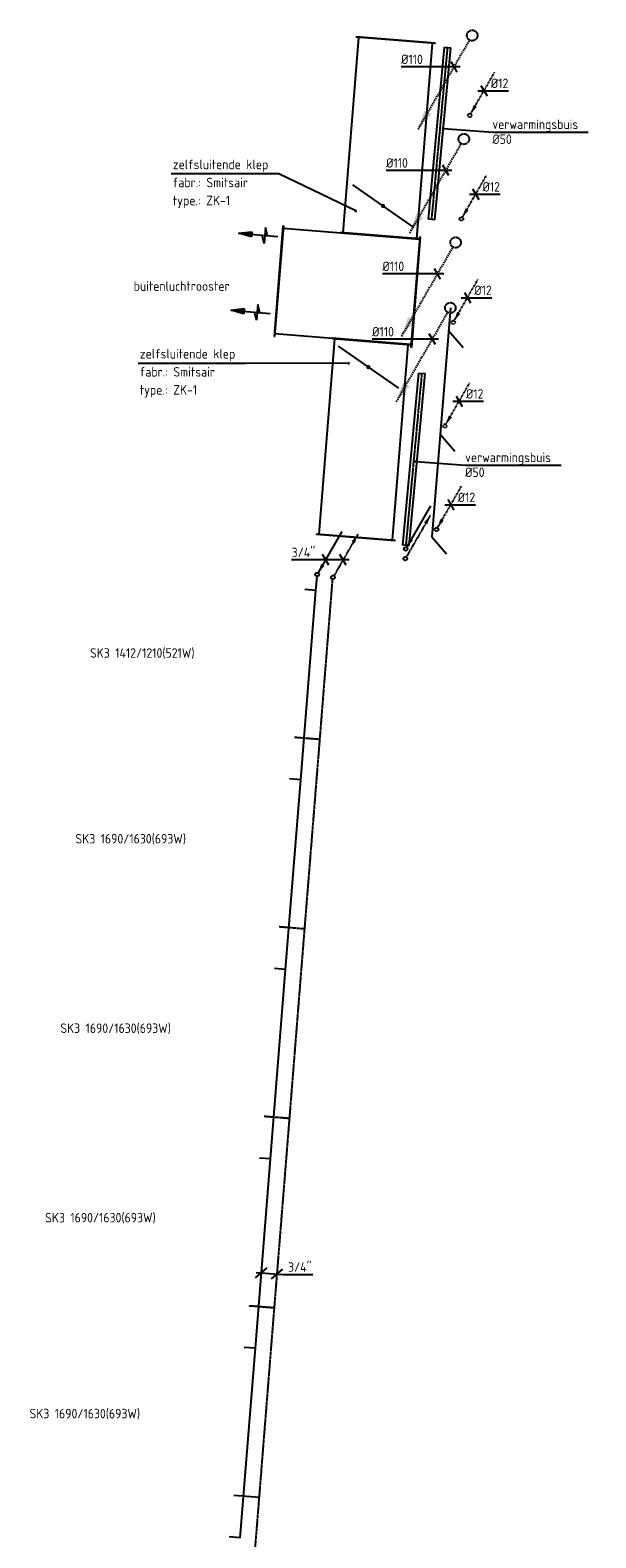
# Model space of a CAD drawing. Header units: millimetres. Extents: x -17664 to 63694, y -175 to 70975.
# Tile 8 of 22: x -686 to 4675, y 45325 to 59601. Entities that reach past the tile are written whole.
import ezdxf

# ---------------------------------------------------------------- set-up
doc = ezdxf.new("R2010")
doc.units = ezdxf.units.MM
for name, pattern in [('2322107', [2000, 1000, 1000]), ('2322107_a', [2000, 1000, 1000]), ('2322108', [7, 5, -2]), ('2322108_a', [7, 5, -2]), ('2322109', [10, 5, -2, 1, -2]), ('2322109_a', [10, 5, -2, 1, -2]), ('2322121', [2000, 1000, 1000]), ('2322121A', [47, 40, -7]), ('2322121A_a', [19.5, 12.5, -7]), ('CENTER2', [28.575, 19.05, -3.175, 3.175, -3.175]), ('SMALL_DASH', [1.5, 0.5, -1])]:
    doc.linetypes.add(name, pattern=pattern)
for name, color, linetype in [('WL5232--', 4, '2322121A'), ('WL524---', 4, '2322121'), ('WL531---', 5, '2322109'), ('WL561---', 4, 'Continuous'), ('WL561---_AANVOER', 1, '2322107'), ('WL561---_AANVOER_D', 1, 'Continuous'), ('WL561---_AANVOER_HARTLIJ', 1, 'CENTER2'), ('WL561---_RETOUR', 5, '2322108'), ('WL570---_RETOUR', 4, 'SMALL_DASH'), ('WL570---_RETOUR_D', 4, 'Continuous'), ('WM5232--', 1, 'Continuous'), ('WM531---', 1, 'Continuous'), ('WM561---_AANVOER', 1, 'Continuous'), ('WM561---_RETOUR', 1, 'Continuous'), ('WM570---_RETOUR', 1, 'Continuous'), ('WT561---', 7, 'Continuous')]:
    doc.layers.add(name, color=color, linetype=linetype)
doc.styles.add('STABICAD-018', font='ISOCP.SHX', dxfattribs={"height": 90})
doc.dimstyles.new('STABICAD', dxfattribs={"dimscale": 50, "dimtxt": 90, "dimasz": 2, "dimexe": 0, "dimexo": 2.5, "dimgap": 1.5, "dimtad": 0, "dimdec": 0, "dimzin": 0, "dimdsep": 46, "dimtxsty": 'STABICAD-018', "dimblk1": 'OBLIQUE', "dimblk2": 'OBLIQUE', "dimsah": 1, "dimcen": -3, "dimadec": 1, "dimazin": 0, "dimtfac": 1, "dimtdec": 0, "dimtofl": 0, "dimtmove": 2, "dimatfit": 3, "dimfxl": 1, "dimtvp": 1.055556, "dimtolj": 1, "dimtzin": 0, "dimarcsym": 0})

# ---------------------------------------------------------------- blocks, each defined once
blk = doc.blocks.new('*U113')
at = {"color": 0, "linetype": 'Continuous'}
for p, q in [((-54, -46), (54, 46)), ((-50, 4), (203, -16)), ((96, -58), (203, 34)), ((203, -16), (487, -16))]:
    blk.add_line(p, q, dxfattribs=at)
at = {"color": 0, "linetype": 'Continuous', "style": 'STABICAD-018'}
blk.add_text("3/4''", height=90, dxfattribs=at).set_placement((253, 9))
at = {"layer": 'WM5232--', "color": 2, "style": 'STABICAD-018'}
blk.add_attdef('CODE', (1505, 47835), '', height=1.2, dxfattribs=at)
blk = doc.blocks.new('*U53')
at = {"linetype": '2322121A'}
blk.add_hatch(color=2, dxfattribs=at).paths.add_polyline_path([(-512, -888), (-451, -707), (-386, -744)], flags=0)
at = {"color": 0, "linetype": '2322121A'}
blk.add_line((0, 0), (0, 0, 1), dxfattribs=at)
at = {"color": 2, "linetype": '2322121A_a'}
blk.add_line((-512, -888, 1), (-25, -43, 1), dxfattribs=at)
at = {"color": 0, "linetype": '2322121A'}
blk.add_circle((0, 0, 1), 50, dxfattribs=at)
at = {"color": 2, "linetype": '2322121A'}
blk.add_circle((0, 0, 1), 50, dxfattribs=at)
at = {"layer": 'WL561---', "color": 2, "style": 'STABICAD-018'}
for tag, p in [('SECTIONCODE', (29788, 25678, 149)), ('POSITIONCODE', (29788, 25678, 149)), ('CODE', (29788, 25628, -1)), ('FLOORCODE', (29838, 25528, -1))]:
    blk.add_attdef(tag, p, '', height=1.8, dxfattribs=at)
blk = doc.blocks.new('*U122')
at = {"color": 0, "linetype": 'Continuous'}
for p, q in [((-246, 0), (-503, 0)), ((58, 0), (-246, 0)), ((29, -50), (-29, 50))]:
    blk.add_line(p, q, dxfattribs=at)
at = {"color": 0, "linetype": 'Continuous', "style": 'STABICAD-018'}
blk.add_text('%%c110', height=90, dxfattribs=at).set_placement((-503, 25))
at = {"layer": 'WM561---_AANVOER', "color": 2, "style": 'STABICAD-018'}
blk.add_attdef('CODE', (3332, 59255, -1), '', height=1.8, dxfattribs=at)
blk = doc.blocks.new('*U123')
at = {"color": 0, "linetype": 'Continuous'}
for p, q in [((-309, 0), (-566, 0)), ((58, 0), (-309, 0)), ((29, -50), (-29, 50))]:
    blk.add_line(p, q, dxfattribs=at)
at = {"color": 0, "linetype": 'Continuous', "style": 'STABICAD-018'}
blk.add_text('%%c110', height=90, dxfattribs=at).set_placement((-566, 25))
at = {"layer": 'WM561---_AANVOER', "color": 2, "style": 'STABICAD-018'}
blk.add_attdef('CODE', (3253, 58274, -1), '', height=1.8, dxfattribs=at)
blk = doc.blocks.new('*U124')
at = {"color": 0, "linetype": 'Continuous'}
for p, q in [((-265, 0), (-523, 0)), ((58, 0), (-265, 0)), ((29, -50), (-29, 50))]:
    blk.add_line(p, q, dxfattribs=at)
at = {"color": 0, "linetype": 'Continuous', "style": 'STABICAD-018'}
blk.add_text('%%c110', height=90, dxfattribs=at).set_placement((-523, 25))
at = {"layer": 'WM561---_AANVOER', "color": 2, "style": 'STABICAD-018'}
blk.add_attdef('CODE', (3175, 57295, -1), '', height=1.8, dxfattribs=at)
blk = doc.blocks.new('*U125')
at = {"color": 0, "linetype": 'Continuous'}
for p, q in [((-313, 0), (-570, 0)), ((58, 0), (-313, 0)), ((29, -50), (-29, 50))]:
    blk.add_line(p, q, dxfattribs=at)
at = {"color": 0, "linetype": 'Continuous', "style": 'STABICAD-018'}
blk.add_text('%%c110', height=90, dxfattribs=at).set_placement((-570, 25))
at = {"layer": 'WM561---_AANVOER', "color": 2, "style": 'STABICAD-018'}
blk.add_attdef('CODE', (3125, 56676, -1), '', height=1.8, dxfattribs=at)
blk = doc.blocks.new('*U62')
at = {"linetype": '2322109'}
blk.add_hatch(color=2, dxfattribs=at).paths.add_polyline_path([(9, 15), (37, 100), (68, 82)], flags=0)
at = {"color": 2, "linetype": '2322109_a'}
blk.add_line((9, 15, 3000), (236, 409, 3000), dxfattribs=at)
at = {"color": 0, "linetype": '2322109'}
blk.add_line((0, 0), (0, 0, 3000), dxfattribs=at)
blk.add_circle((0, 0, 3000), 17.5, dxfattribs=at)
at = {"color": 2, "linetype": '2322109'}
blk.add_circle((0, 0, 3000), 17.5, dxfattribs=at)
at = {"layer": 'WL561---', "color": 2, "style": 'STABICAD-018'}
for tag, p in [('POSITIONCODE', (29769, 25482, 1499)), ('SECTIONCODE', (29769, 25482, 1499)), ('CODE', (29769, 25432)), ('FLOORCODE', (29819, 25332))]:
    blk.add_attdef(tag, p, '', height=1.2, dxfattribs=at)
blk = doc.blocks.new('*U63')
at = {"color": 0, "linetype": 'Continuous'}
for p, q in [((-58, 0), (15, 0)), ((-29, 50), (29, -50)), ((15, 0), (232, 0))]:
    blk.add_line(p, q, dxfattribs=at)
at = {"color": 0, "linetype": 'Continuous', "style": 'STABICAD-018'}
blk.add_text('%%c12', height=90, dxfattribs=at).set_placement((65, 25))
at = {"layer": 'WL561---', "color": 2, "style": 'STABICAD-018'}
blk.add_attdef('CODE', (29904, 25566), '', height=1.2, dxfattribs=at)
blk = doc.blocks.new('*U114')
at = {"linetype": '2322107'}
blk.add_hatch(color=2, dxfattribs=at).paths.add_polyline_path([(9, 15), (37, 100), (68, 82)], flags=0)
at = {"color": 2, "linetype": '2322107_a'}
blk.add_line((9, 15, 3000), (236, 409, 3000), dxfattribs=at)
at = {"color": 0, "linetype": '2322107'}
blk.add_line((0, 0), (0, 0, 3000), dxfattribs=at)
at = {"color": 2, "linetype": '2322107'}
blk.add_circle((0, 0, 3000), 17.5, dxfattribs=at)
at = {"layer": 'WM5232--', "color": 2, "style": 'STABICAD-018'}
for tag, p in [('SECTIONCODE', (2034, 54596, 1499)), ('POSITIONCODE', (2034, 54596, 1499)), ('CODE', (2034, 54546)), ('FLOORCODE', (2084, 54446))]:
    blk.add_attdef(tag, p, '', height=1.2, dxfattribs=at)
blk = doc.blocks.new('*U115')
at = {"linetype": '2322108'}
blk.add_hatch(color=2, dxfattribs=at).paths.add_polyline_path([(236, 409), (208, 325), (177, 342)], flags=0)
at = {"color": 2, "linetype": '2322108_a'}
blk.add_line((236, 409, 3000), (9, 15, 3000), dxfattribs=at)
at = {"color": 0, "linetype": '2322108'}
blk.add_line((0, 0), (0, 0, 3000), dxfattribs=at)
at = {"color": 2, "linetype": '2322108'}
blk.add_circle((0, 0, 3000), 17.5, dxfattribs=at)
at = {"layer": 'WM5232--', "color": 2, "style": 'STABICAD-018'}
for tag, p in [('POSITIONCODE', (2183, 54569, 1499)), ('SECTIONCODE', (2183, 54569, 1499)), ('CODE', (2183, 54519)), ('FLOORCODE', (2233, 54419))]:
    blk.add_attdef(tag, p, '', height=1.2, dxfattribs=at)
blk = doc.blocks.new('*U116')
at = {"color": 0, "linetype": 'Continuous'}
for p, q in [((-203, 0), (-487, 0)), ((58, 0), (-203, 0)), ((-135, -50), (-193, 50)), ((29, -50), (-29, 50))]:
    blk.add_line(p, q, dxfattribs=at)
at = {"color": 0, "linetype": 'Continuous', "style": 'STABICAD-018'}
blk.add_text("3/4''", height=90, dxfattribs=at).set_placement((-487, 25))
at = {"layer": 'WM5232--', "color": 2, "style": 'STABICAD-018'}
blk.add_attdef('CODE', (2279, 54586, 3000), '', height=1.2, dxfattribs=at)
blk = doc.blocks.new('*U119')
at = {"color": 0, "linetype": 'Continuous'}
for p, q in [((0, 375, -3000), (5, 375, -3000)), ((0, -375, -3000), (0, 375, -3000)), ((5, -375, -3000), (5, 375, -3000)), ((5, 350, -3000), (1860, 350, -3000)), ((1865, 375, -3000), (1860, 375, -3000)), ((1860, -375, -3000), (1860, 375, -3000)), ((1865, -375, -3000), (1865, 375, -3000)), ((0, -375, -3000), (5, -375, -3000)), ((5, -350, -3000), (1860, -350, -3000)), ((1865, -375, -3000), (1860, -375, -3000))]:
    blk.add_line(p, q, dxfattribs=at)
at = {"layer": 'WM5232--', "color": 2, "style": 'STABICAD-018'}
for tag in ['CODE', 'POSITIONCODE', 'SECTIONCODE']:
    blk.add_attdef(tag, (2400, 54795, 3000), '', height=1.8, dxfattribs=at)
blk = doc.blocks.new('*U117')
at = {"color": 0, "linetype": 'Continuous'}
for p, q in [((0, 525, -3000), (5, 525, -3000)), ((0, -525, -3000), (0, 525, -3000)), ((5, -525, -3000), (5, 525, -3000)), ((5, 500, -3000), (1301, 500, -3000)), ((1306, 525, -3000), (1301, 525, -3000)), ((1301, -525, -3000), (1301, 525, -3000)), ((1306, -525, -3000), (1306, 525, -3000)), ((0, -525, -3000), (5, -525, -3000)), ((5, -500, -3000), (1301, -500, -3000)), ((1306, -525, -3000), (1301, -525, -3000))]:
    blk.add_line(p, q, dxfattribs=at)
at = {"layer": 'WM5232--', "color": 2, "style": 'STABICAD-018'}
for tag in ['POSITIONCODE', 'SECTIONCODE']:
    blk.add_attdef(tag, (601, 57161, 3000), '', height=1.8, dxfattribs=at)
blk.add_attdef('CODE', (2969, 57121, 3000), '', height=1.8, rotation=90, dxfattribs=at)
blk = doc.blocks.new('*U118')
at = {"color": 0, "linetype": 'Continuous'}
for p, q in [((0, 375, -3000), (5, 375, -3000)), ((0, -375, -3000), (0, 375, -3000)), ((5, -375, -3000), (5, 375, -3000)), ((5, 350, -3000), (1860, 350, -3000)), ((1865, 375, -3000), (1860, 375, -3000)), ((1860, -375, -3000), (1860, 375, -3000)), ((1865, -375, -3000), (1865, 375, -3000)), ((0, -375, -3000), (5, -375, -3000)), ((5, -350, -3000), (1860, -350, -3000)), ((1865, -375, -3000), (1860, -375, -3000))]:
    blk.add_line(p, q, dxfattribs=at)
at = {"layer": 'WM5232--', "color": 2, "style": 'STABICAD-018'}
for tag in ['CODE', 'POSITIONCODE', 'SECTIONCODE']:
    blk.add_attdef(tag, (2629, 57650, 3000), '', height=1.8, dxfattribs=at)
blk = doc.blocks.new('DM_SYM003')
at = {"color": 0, "linetype": 'Continuous'}
for p, q in [((0, 0), (-7.5, 0)), ((-5.5, 0), (-5, -1.5)), ((-5, -1.5), (-5, 1.5)), ((-5, 1.5), (-4.5, 0)), ((-2.5, -0.5), (-2.5, 0.5)), ((-2.5, 0.5), (0, 0)), ((0, 0), (-2.5, -0.5))]:
    blk.add_line(p, q, dxfattribs=at)
blk.add_solid([(-2.5, 0.5), (-2.5, -0.5), (0, 0)], dxfattribs=at)
blk = doc.blocks.new('_Oblique')
at = {"color": 0, "linetype": 'ByBlock', "lineweight": -2}
blk.add_line((-0.5, -0.5), (0.5, 0.5), dxfattribs=at)
blk = doc.blocks.new('*U121')
at = {"color": 0, "linetype": 'Continuous'}
for p, q in [((0, 30), (1636, 30)), ((0, -30), (0, 30)), ((1636, 30), (1636, -30)), ((0, -30), (1636, -30))]:
    blk.add_line(p, q, dxfattribs=at)
at = {"layer": 'WL561---_AANVOER_HARTLIJ', "linetype": 'CENTER2'}
blk.add_line((0, 0), (1636, 0), dxfattribs=at)
at = {"layer": 'WM570---_RETOUR', "color": 2, "style": 'STABICAD-018'}
for tag in ['CODE', 'POSITIONCODE', 'SECTIONCODE']:
    blk.add_attdef(tag, (2857, 54785), '', height=1.2, dxfattribs=at)

msp = doc.modelspace()

# ---------------------------------------------------------------- linework, layer by layer
at = {"layer": 'WL524---', "linetype": '2322121'}
for p, q in [((3296, 56972), (3122, 54805)), ((3279, 56757), (3416, 56595)), ((3200, 55776), (3338, 55614)), ((3122, 54805), (3260, 54644))]:
    msp.add_line(p, q, dxfattribs=at)
at = {"layer": 'WL561---_AANVOER', "linetype": '2322107'}
for p, q in [((2022, 54297), (2033, 54428)), ((1879, 52502), (2022, 54297)), ((2022, 54297), (1917, 54305)), ((1735, 50708), (1879, 52502)), ((1879, 52502), (1773, 52511)), ((1592, 48914), (1735, 50708)), ((1735, 50708), (1629, 50717)), ((1448, 47120), (1592, 48914)), ((1592, 48914), (1486, 48922)), ((1305, 45325), (1448, 47120)), ((1448, 47120), (1342, 47128)), ((1486, 45708), (1244, 45727)), ((1305, 45325), (1199, 45334))]:
    msp.add_line(p, q, dxfattribs=at)
at = {"layer": 'WL561---_RETOUR', "linetype": '2322108'}
for p, q in [((2060, 52885), (2181, 54402)), ((2184, 54437), (2185, 54444)), ((2060, 52885), (1819, 52904)), ((1916, 51090), (2060, 52885)), ((1916, 51090), (1675, 51110)), ((1773, 49296), (1916, 51090)), ((1773, 49296), (1531, 49315)), ((1629, 47502), (1773, 49296)), ((1629, 47502), (1388, 47521)), ((1486, 45708), (1629, 47502)), ((1342, 43913), (1486, 45708))]:
    msp.add_line(p, q, dxfattribs=at)
at = {"layer": 'WL570---_RETOUR_D'}
for p, q in [((2370, 58136), (2945, 57737)), ((2232, 56610), (2806, 56211))]:
    msp.add_line(p, q, dxfattribs=at)
at = {"layer": 'WL570---_RETOUR_D', "const_width": 20}
for points in [[(2648, 57937, 1), (2668, 57937, 1)], [(2509, 56411, 1), (2529, 56411, 1)]]:
    msp.add_lwpolyline(points, format="xyb", close=True, dxfattribs=at)

# ---------------------------------------------------------------- block references
at = {"layer": 'WL5232--', "linetype": '2322121A'}
for p in [(3503, 59551, -1), (3424, 58570, -1), (3346, 57591, -1), (3296, 56972, -1)]:
    msp.add_blockref('*U53', p, dxfattribs=at)
at = {"layer": 'WL531---', "linetype": '2322109'}
for p in [(3480, 58794), (3401, 57814), (3323, 56834), (3244, 55853), (3165, 54873)]:
    msp.add_blockref('*U62', p, dxfattribs=at)
at = {"layer": 'WL561---_AANVOER', "linetype": '2322107'}
for p in [(2874, 54689, -3000), (2034, 54446)]:
    msp.add_blockref('*U114', p, dxfattribs=at)
at = {"layer": 'WL561---_AANVOER_D', "linetype": 'Continuous', "rotation": 84.70315389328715}
for p in [(3120, 57809), (2877, 54723)]:
    msp.add_blockref('*U121', p, dxfattribs=at)
at = {"layer": 'WL561---_RETOUR', "linetype": '2322108'}
for p in [(2869, 54597, -3000), (2183, 54419)]:
    msp.add_blockref('*U115', p, dxfattribs=at)
at = {"layer": 'WL570---_RETOUR', "linetype": 'SMALL_DASH', "xscale": 50, "yscale": 50, "zscale": 50, "rotation": 175}
for p in [(1288, 57679), (1215, 56951)]:
    msp.add_blockref('DM_SYM003', p, dxfattribs=at)
at = {"layer": 'WL570---_RETOUR_D', "linetype": 'Continuous'}
for name, p, rotation in [('*U118', (2629, 57650, 3000), 85.4126459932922), ('*U117', (2969, 57121, 3000), 175.4126459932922), ('*U119', (2400, 54795, 3000), 85.4126459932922)]:
    msp.add_blockref(name, p, dxfattribs=dict(at, rotation=rotation))
at = {"layer": 'WM5232--', "linetype": 'Continuous'}
for name, p in [('*U122', (3332, 59255, -1)), ('*U123', (3253, 58274, -1)), ('*U124', (3175, 57295, -1)), ('*U125', (3125, 56676, -1))]:
    msp.add_blockref(name, p, dxfattribs=at)
at = {"layer": 'WM531---', "linetype": 'Continuous'}
for p in [(3615, 59028), (3536, 58048), (3458, 57068), (3379, 56087), (3301, 55107)]:
    msp.add_blockref('*U63', p, dxfattribs=at)
at = {"layer": 'WM561---_RETOUR', "linetype": 'Continuous'}
for name, p in [('*U116', (2279, 54586, 3000)), ('*U113', (1505, 47835))]:
    msp.add_blockref(name, p, dxfattribs=at)

# ---------------------------------------------------------------- texts
at = {"layer": 'WM561---_AANVOER', "style": 'STABICAD-018'}
for s, p in [('verwarmingsbuis', (3694, 58665)), ('%%C50', (3694, 58524)), ('verwarmingsbuis', (3436, 55511)), ('%%C50', (3436, 55370))]:
    msp.add_text(s, height=90, dxfattribs=at).set_placement(p)
at = {"layer": 'WM570---_RETOUR', "style": 'STABICAD-018'}
for s, p in [('zelfsluitende klep', (666, 58285)), ('fabr.: Smitsair', (666, 58114)), ('type.: ZK-1', (666, 57943)), ('buitenluchtrooster', (295, 57133)), ('zelfsluitende klep', (353, 56492)), ('fabr.: Smitsair', (353, 56321)), ('type.: ZK-1', (353, 56150))]:
    msp.add_text(s, height=90, dxfattribs=at).set_placement(p)
at = {"layer": 'WT561---', "color": 1, "style": 'STABICAD-018'}
for s, p in [('SK3 1412/1210(521W)', (-119, 53659)), ('SK3 1690/1630(693W)', (-257, 51900)), ('SK3 1690/1630(693W)', (-400, 50106)), ('SK3 1690/1630(693W)', (-544, 48312)), ('SK3 1690/1630(693W)', (-692, 46457))]:
    msp.add_text(s, height=90, dxfattribs=at).set_placement(p)

# ---------------------------------------------------------------- leaders
at = {"layer": 'WM561---_AANVOER'}
for points in [[(3227, 58671), (3698, 58635), (4603, 58635)], [(2969, 55517), (3441, 55481), (4345, 55481)]]:
    msp.add_leader(points, dimstyle='STABICAD', override={"dimgap": 1.5, "dimtad": 0, "dimldrblk": 'DotSmall'}, dxfattribs=at)
at = {"layer": 'WM570---_RETOUR'}
for points in [[(2400, 57889), (1671, 58240), (650, 58240)], [(2332, 56447), (1358, 56446), (337, 56446)]]:
    msp.add_leader(points, dimstyle='STABICAD', override={"dimgap": 1.5, "dimtad": 0, "dimldrblk": 'DotSmall'}, dxfattribs=at)

doc.saveas('drawing.dxf')
